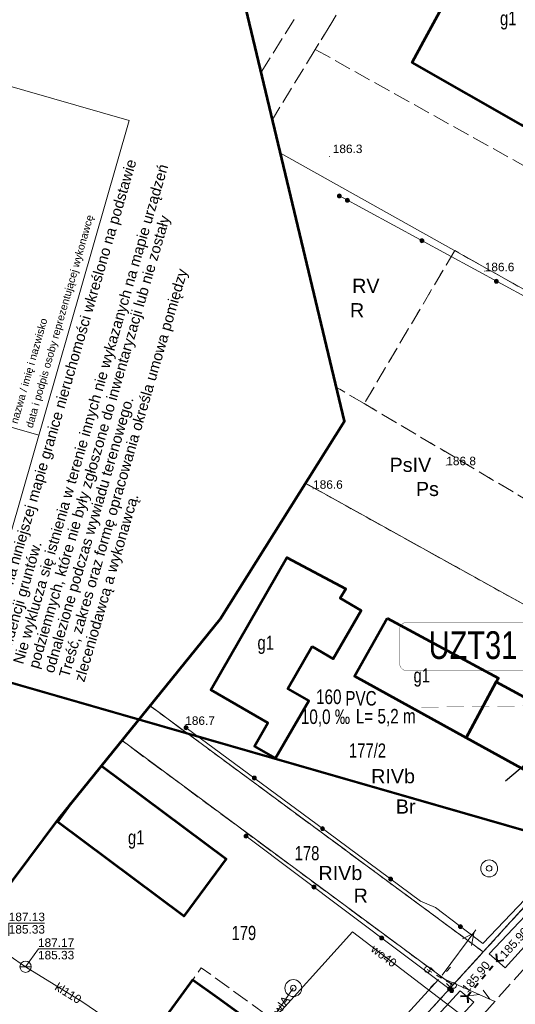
# Model space of a CAD drawing. Header units: metres. Extents: x 7482748 to 7484637, y 5684406 to 5687014.
# Tile 93 of 180: x 7483303 to 7483347, y 5686014 to 5686101. Entities that reach past the tile are written whole.
import ezdxf
from ezdxf.enums import TextEntityAlignment as Align
from ezdxf.lldxf.tags import DXFTag

# ---------------------------------------------------------------- set-up
doc = ezdxf.new("R2010")
doc.units = ezdxf.units.M
doc.header["$MEASUREMENT"] = 0
for name, pattern in [('KTJZ01_500', [2, 1.5, -0.5]), ('l217_500', [2, 1.5, -0.5]), ('l218_500', [1, 0.5, -0.5])]:
    doc.linetypes.add(name, pattern=pattern)
for name, color, linetype, lineweight in [('.domiar', 250, 'Continuous', 9), ('_Dzialki', 7, 'Continuous', 0), ('_Dzialki_opis', 7, 'Continuous', 0), ('_Kontury', 7, 'Continuous', 0), ('_Kontury_opis', 7, 'Continuous', 0), ('_tabelka', 7, 'Continuous', 0), ('_Uzytki', 7, 'Continuous', 0), ('_Uzytki_opis', 7, 'Continuous', 0), ('_Zakres2', 7, 'Continuous', 0), ('BUIB05_01', 7, 'Continuous', 40), ('EGB_Budynek', 7, 'Continuous', 0), ('EGB_Budynek_opis', 7, 'Continuous', 0), ('GES__SUSM01_01P', 7, 'Continuous', 13), ('GES__SUSM05_01L', 7, 'Continuous', 13), ('GES__SUUS07_P', 7, 'Continuous', 13), ('GES__SUUS13_P', 7, 'Continuous', 13), ('KTOK05_01', 7, 'Continuous', 13), ('RTPW01_P', 7, 'Continuous', 0), ('RTPW02_P', 7, 'Continuous', 0), ('SUPE_L_3', 1, 'Continuous', 13), ('SUPT_L_0', 30, 'Continuous', 13)]:
    doc.layers.add(name, color=color, linetype=linetype, lineweight=lineweight)
doc.layers.add('_ramki_nieplotowane', color=7, linetype='Continuous', lineweight=0, plot=False)
for name, color, linetype, lineweight, true_color in [('GES__SUPK_01_pL', 7, 'Continuous', 13, 0x803300), ('GES__SUPS01_05L', 7, 'Continuous', 13, 0x803300), ('GES__SUPS01_05P', 7, 'Continuous', 13, 0x803300), ('GES__SUPW_01_pL', 5, 'Continuous', 13, 0x0000ff)]:
    doc.layers.add(name, color=color, linetype=linetype, lineweight=lineweight, true_color=true_color)
for name, color, linetype, lineweight, true_color, transparency in [('GES__SUPK_01_pT', 7, 'Continuous', 13, 0x803300, 0.25), ('GES__SUPS01_05G', 7, 'Continuous', 13, 0x803300, 0.25), ('GES__SUPW_01_pT', 5, 'Continuous', 13, 0x0000ff, 0.25)]:
    doc.layers.add(name, color=color, linetype=linetype, lineweight=lineweight, true_color=true_color, transparency=transparency)
doc.layers.add('IS_Opisy_działek_Net', color=7, linetype='SOLID', true_color=0x000000)
doc.layers.add('IS_Węzeł_sieci_kanalizacyjnej_-_opisy', color=7, linetype='Continuous')
for name, color, linetype, lineweight, transparency in [('KTJZ01_O', 7, 'KTJZ01_500', 13, 0.5), ('KTPL01_O', 7, 'KTJZ01_500', 13, 0.5), ('PTRW02_O', 7, 'Continuous', 13, 0.5), ('RTPW01_G', 7, 'Continuous', 13, 0.25), ('RTPW02_G', 7, 'Continuous', 13, 0.25)]:
    doc.layers.add(name, color=color, linetype=linetype, lineweight=lineweight, transparency=transparency)
doc.styles.get("Standard").update_dxf_attribs({"font": 'simplex.shx', "width": 0.75})
doc.styles.add('STYL_ARIAL', font='simplex.shx', dxfattribs={"width": 0.75, "oblique": 0.1})
doc.styles.add('Style-Arial', font='arial.ttf')
tags = doc.linetypes.add('SOLID', pattern=[10, 10, 0]).pattern_tags.tags
tags[6:7] = [DXFTag(74, 4), DXFTag(75, 0), DXFTag(340, '0'), DXFTag(46, 0.0), DXFTag(50, 0.0), DXFTag(44, 0.0), DXFTag(45, 0.0)]
tags[4:5] = [DXFTag(74, 4), DXFTag(75, 0), DXFTag(340, '0'), DXFTag(46, 0.0), DXFTag(50, 0.0), DXFTag(44, 0.0), DXFTag(45, 0.0)]

# ---------------------------------------------------------------- blocks, each defined once
blk = doc.blocks.new('SUSM01_01')
at = {"layer": 'GES__SUSM01_01P', "linetype": 'Continuous', "lineweight": 13}
for p, q in [((-0.53, 0.53), (-0.89, 0.88)), ((0.53, 0.53), (0.88, 0.89)), ((-0.53, -0.53), (-0.88, -0.89)), ((0.53, -0.53), (0.89, -0.88))]:
    blk.add_line(p, q, dxfattribs=at)
blk = doc.blocks.new('SUUS13')
at = {"layer": 'GES__SUUS13_P', "linetype": 'Continuous', "lineweight": 13}
for radius in [0.75, 0.25]:
    blk.add_circle((0, 0), radius, dxfattribs=at)
blk = doc.blocks.new('RTPW01')
at = {"layer": 'RTPW01_P', "linetype": 'Continuous', "lineweight": 0}
h = blk.add_hatch(color=256, dxfattribs=at)
edge = h.paths.add_edge_path()
edge.add_arc((0, 0), 0.045, 0, 360)
blk = doc.blocks.new('SUPS01_1')
at = {"layer": 'GES__SUPS01_05P', "linetype": 'Continuous', "lineweight": 13}
h = blk.add_hatch(color=256, dxfattribs=at)
edge = h.paths.add_edge_path()
edge.add_arc((0, 0), 0.045, 0, 360)
blk = doc.blocks.new('SUUS07')
at = {"layer": 'GES__SUUS07_P', "linetype": 'Continuous', "lineweight": 13}
blk.add_line((-0.5, 0), (0.5, 0), dxfattribs=at)
blk.add_circle((0, 0), 0.5, dxfattribs=at)
blk = doc.blocks.new('RTPW01_3')
at = {"layer": 'RTPW02_P', "linetype": 'Continuous', "lineweight": 0}
h = blk.add_hatch(color=256, dxfattribs=at)
edge = h.paths.add_edge_path()
edge.add_arc((0, 0), 0.045, 0, 360)
blk = doc.blocks.new('SUPT01')
at = {"layer": 'SUPT_L_0', "color": 30, "linetype": 'Continuous', "lineweight": 13}
blk.add_line((0.25, 0), (5.25, 0), dxfattribs=at)
at = {"layer": 'SUPT_L_0', "color": 30, "linetype": 'Continuous', "lineweight": 13, "flags": 128}
for points in [[(3.77, 0), (2.9, -0.5)], [(3.9, 0.5), (4.77, 0)]]:
    blk.add_lwpolyline(points, dxfattribs=at)

msp = doc.modelspace()

# ---------------------------------------------------------------- hatches: boundary and pattern name
at = {"layer": 'KTOK05_01', "linetype": 'Continuous', "lineweight": 13}
h = msp.add_hatch(color=256, dxfattribs=at)
edge = h.paths.add_edge_path()
edge.add_arc((7483331.55, 5686085.2), 0.175, 0, 360)
h = msp.add_hatch(color=256, dxfattribs=at)
edge = h.paths.add_edge_path()
edge.add_arc((7483332.2554, 5686084.81738), 0.175, 0, 360)
h = msp.add_hatch(color=256, dxfattribs=at)
edge = h.paths.add_edge_path()
edge.add_arc((7483338.84804, 5686081.24147), 0.175, 0, 360)
h = msp.add_hatch(color=256, dxfattribs=at)
edge = h.paths.add_edge_path()
edge.add_arc((7483345.44067, 5686077.66555), 0.175, 0, 360)
h = msp.add_hatch(color=256, dxfattribs=at)
edge = h.paths.add_edge_path()
edge.add_arc((7483317.99, 5686038.22), 0.175, 0, 360)
h = msp.add_hatch(color=256, dxfattribs=at)
edge = h.paths.add_edge_path()
edge.add_arc((7483324.02543, 5686033.76763), 0.175, 0, 360)
h = msp.add_hatch(color=256, dxfattribs=at)
edge = h.paths.add_edge_path()
edge.add_arc((7483330.05967, 5686029.31366), 0.175, 0, 360)
h = msp.add_hatch(color=256, dxfattribs=at)
edge = h.paths.add_edge_path()
edge.add_arc((7483323.3, 5686028.64), 0.175, 0, 360)
h = msp.add_hatch(color=256, dxfattribs=at)
edge = h.paths.add_edge_path()
edge.add_arc((7483336.08016, 5686024.84111), 0.175, 0, 360)
h = msp.add_hatch(color=256, dxfattribs=at)
edge = h.paths.add_edge_path()
edge.add_arc((7483329.29921, 5686024.13894), 0.175, 0, 360)
h = msp.add_hatch(color=256, dxfattribs=at)
edge = h.paths.add_edge_path()
edge.add_arc((7483342.25843, 5686020.65277), 0.175, 0, 360)
h = msp.add_hatch(color=256, dxfattribs=at)
edge = h.paths.add_edge_path()
edge.add_arc((7483335.29842, 5686019.63789), 0.175, 0, 360)
h = msp.add_hatch(color=256, dxfattribs=at)
edge = h.paths.add_edge_path()
edge.add_arc((7483341.29762, 5686015.13683), 0.175, 0, 360)
h = msp.add_hatch(color=256, dxfattribs=at)
edge = h.paths.add_edge_path()
edge.add_arc((7483341.48, 5686015), 0.175, 0, 360)

# ---------------------------------------------------------------- linework, layer by layer
at = {"layer": '.domiar', "color": 1, "linetype": 'Continuous', "lineweight": 50}
msp.add_lwpolyline([(7483073.13792, 5686108.1955), (7483374.92972, 5686021.34991), (7483607.96805, 5685965.80208), (7483607.96805, 5685965.80208)], dxfattribs=at)
at = {"layer": '_Dzialki', "color": 96, "linetype": 'Continuous', "true_color": 0x008000, "flags": 128}
for points in [[(7483377.02, 5686060.65), (7483326.34, 5686088.99)], [(7483328.55, 5686059.82), (7483364.09, 5686040.12)], [(7483344.28, 5686018.41), (7483314.81, 5686040.14)], [(7483364.09, 5686040.12), (7483344.28, 5686018.41)], [(7483312.33, 5686037.08), (7483341.59, 5686015.46)], [(7483344.28, 5686018.41), (7483341.59, 5686015.46)], [(7483341.59, 5686015.46), (7483324.97, 5685997.25)]]:
    msp.add_lwpolyline(points, dxfattribs=at)
at = {"layer": '_Kontury', "color": 96, "linetype": 'l217_500', "true_color": 0x008000, "flags": 128}
for points in [[(7483337.58, 5686111.38), (7483330.79, 5686100.37)], [(7483324.64, 5686096.13), (7483327.54, 5686100.8)], [(7483330.79, 5686100.37), (7483329.42, 5686098.15)], [(7483329.42, 5686098.15), (7483325.63, 5686091.96)], [(7483329.42, 5686098.15), (7483380.09, 5686069.92)], [(7483341.75, 5686080.37), (7483333.75, 5686066.85)], [(7483377.02, 5686060.65), (7483341.75, 5686080.37)], [(7483333.75, 5686066.85), (7483331.28, 5686068.31)], [(7483369.29, 5686045.81), (7483333.75, 5686066.85)], [(7483328.55, 5686059.81), (7483364.09, 5686040.12)], [(7483314.81, 5686040.15), (7483344.28, 5686018.41)], [(7483344.28, 5686018.41), (7483364.09, 5686040.12)], [(7483341.59, 5686015.46), (7483312.32, 5686037.08)], [(7483341.59, 5686015.46), (7483344.28, 5686018.41)], [(7483324.97, 5685997.25), (7483341.59, 5686015.46)]]:
    msp.add_lwpolyline(points, dxfattribs=at)
at = {"layer": '_ramki_nieplotowane', "color": 3, "linetype": 'Continuous', "lineweight": 0, "flags": 128}
msp.add_lwpolyline([(7482999.77, 5685691.75), (7483285.22, 5685609.72), (7483401.36, 5686013.86), (7483115.9, 5686095.89), (7482999.77, 5685691.75)], close=True, dxfattribs=at)
at = {"layer": '_tabelka', "color": 7, "linetype": 'Continuous', "lineweight": 0}
for p, q in [((7483312.95, 5686091.86), (7483295.38, 5686096.91)), ((7483299.28, 5686044.29), (7483312.95, 5686091.86))]:
    msp.add_line(p, q, dxfattribs=at)
at = {"layer": '_tabelka', "color": 7, "linetype": 'Continuous', "lineweight": 0, "flags": 128}
msp.add_lwpolyline([(7483304.96, 5686064.06), (7483276.16, 5686072.34)], dxfattribs=at)
at = {"layer": '_Uzytki', "color": 96, "linetype": 'l218_500', "true_color": 0x008000, "flags": 128}
for points in [[(7483329.42, 5686098.15), (7483330.79, 5686100.37)], [(7483341.75, 5686080.37), (7483333.75, 5686066.85)], [(7483377.02, 5686060.65), (7483341.75, 5686080.37)], [(7483333.75, 5686066.85), (7483331.28, 5686068.31)], [(7483369.29, 5686045.81), (7483333.75, 5686066.85)], [(7483364.09, 5686040.12), (7483328.55, 5686059.81)], [(7483344.28, 5686018.41), (7483314.81, 5686040.15)], [(7483364.09, 5686040.12), (7483344.28, 5686018.41)], [(7483341.59, 5686015.46), (7483312.32, 5686037.08)], [(7483344.28, 5686018.41), (7483341.59, 5686015.46)], [(7483341.59, 5686015.46), (7483324.97, 5685997.25)]]:
    msp.add_lwpolyline(points, dxfattribs=at)
at = {"layer": '_Zakres2', "color": 250, "linetype": 'Continuous', "lineweight": 53, "flags": 128}
msp.add_lwpolyline([(7483184.14, 5685878.01), (7483241.37, 5685938.75), (7483248.75, 5685949.36), (7483260.67, 5685965.96), (7483274.73, 5685985.88), (7483281.17, 5685996.23), (7483290.55, 5686008.54), (7483306.76, 5686030.22), (7483321.02, 5686047.8), (7483332, 5686065.31), (7483322.98, 5686103.07), (7483364.58, 5686185.88), (7483404.48, 5686221.3), (7483428.87, 5686291.72), (7483381.77, 5686314.4), (7483415.95, 5686389.59), (7483395.63, 5686411.08), (7483432.16, 5686488.03), (7483471.6, 5686531.78), (7483500.7, 5686585.49)], dxfattribs=at)
at = {"layer": 'BUIB05_01', "linetype": 'Continuous', "lineweight": 40}
for p, q in [((7483345.5, 5686017.63), (7483345.45, 5686018.23)), ((7483345.5, 5686017.63), (7483346.1, 5686017.68)), ((7483344.8, 5686016.8), (7483345.13, 5686017.19)), ((7483345.45, 5686017.57), (7483345.5, 5686017.63)), ((7483344.16, 5686016.04), (7483344.48, 5686016.42)), ((7483343.51, 5686015.27), (7483343.84, 5686015.66)), ((7483342.87, 5686014.51), (7483342.27, 5686014.46)), ((7483342.87, 5686014.51), (7483343.19, 5686014.89)), ((7483342.87, 5686014.51), (7483342.92, 5686013.91))]:
    msp.add_line(p, q, dxfattribs=at)
at = {"layer": 'EGB_Budynek', "color": 7, "linetype": 'Continuous', "lineweight": 53, "flags": 128}
for points in [[(7483355.05, 5686104.48), (7483357.73, 5686102.99), (7483355.63, 5686099.23), (7483352.95, 5686100.73), (7483348.84, 5686093.22), (7483347.8, 5686091.39), (7483337.98, 5686096.99), (7483338.98, 5686098.85), (7483345.05, 5686109.94), (7483347.83, 5686108.42), (7483355.05, 5686104.48)], [(7483329.14, 5686045.38), (7483326.99, 5686041.66), (7483328.85, 5686040.58), (7483325.9, 5686035.52), (7483324.05, 5686036.6), (7483325.23, 5686038.64), (7483320.17, 5686041.57), (7483326.9, 5686053.25), (7483332.11, 5686050.48), (7483331.63, 5686049.66), (7483333.49, 5686048.58), (7483331, 5686044.3), (7483329.14, 5686045.38)], [(7483335.77, 5686047.89), (7483345.62, 5686042.61), (7483345.43, 5686042.26), (7483342.76, 5686037.33), (7483332.9, 5686042.77), (7483335.77, 5686047.89)], [(7483345.43, 5686042.26), (7483355.6, 5686036.76), (7483352.88, 5686031.76), (7483342.76, 5686037.33), (7483345.43, 5686042.26)], [(7483310.52, 5686034.85), (7483321.55, 5686026.62), (7483317.79, 5686021.56), (7483306.61, 5686029.9), (7483307.81, 5686031.51)], [(7483307.81, 5686031.51), (7483306.61, 5686029.9), (7483306.55, 5686029.94)], [(7483320.75, 5686014.42), (7483327.94, 5686009.21), (7483322.64, 5686001.88), (7483315.46, 5686007.05), (7483316.66, 5686008.72), (7483314.47, 5686010.29), (7483318.58, 5686015.95), (7483320.75, 5686014.42)]]:
    msp.add_lwpolyline(points, dxfattribs=at)
at = {"layer": 'GES__SUPK_01_pL', "linetype": 'Continuous', "lineweight": 13, "flags": 128}
msp.add_lwpolyline([(7483316.62, 5686008.67), (7483308.85, 5686013.98), (7483303.8, 5686017.1), (7483302.35, 5686018.1), (7483299.24, 5686020.16)], dxfattribs=at)
at = {"layer": 'GES__SUPS01_05L', "linetype": 'Continuous', "lineweight": 13, "flags": 128}
for points in [[(7483302.35, 5686018.1), (7483302.31, 5686020.96), (7483305.47, 5686020.96)], [(7483303.8, 5686017.1), (7483304.94, 5686018.68), (7483308.1, 5686018.68)]]:
    msp.add_lwpolyline(points, dxfattribs=at)
at = {"layer": 'GES__SUPW_01_pL', "linetype": 'Continuous', "lineweight": 13}
msp.add_line((7483327.48, 5686015.21), (7483324.86, 5686011.44), dxfattribs=at)
at = {"layer": 'GES__SUPW_01_pL', "linetype": 'Continuous', "lineweight": 13, "flags": 128}
msp.add_lwpolyline([(7483324.84, 5686011.46), (7483332.71, 5686020.18), (7483342.57, 5686012.66), (7483347.94, 5686008.64), (7483360.81, 5686002.42)], dxfattribs=at)
at = {"layer": 'GES__SUSM05_01L', "linetype": 'Continuous', "lineweight": 13}
for p, q in [((7483339.73, 5686016.62), (7483339.33, 5686016.86)), ((7483340.58, 5686016.1), (7483340.15, 5686016.36)), ((7483341.44, 5686015.58), (7483341.01, 5686015.84))]:
    msp.add_line(p, q, dxfattribs=at)
for centre in [(7483339.33, 5686016.86), (7483341.65, 5686015.45)]:
    msp.add_circle(centre, 0.25, dxfattribs=at)
at = {"layer": 'IS_Opisy_działek_Net', "linetype": 'Continuous', "ltscale": 0.01, "const_width": 0.02}
msp.add_lwpolyline([(7483353.44249, 5686040.21667), (7483338.30036, 5686040.01788), (7483324.22036, 5686040.01788)], dxfattribs=at)
at = {"layer": 'IS_Węzeł_sieci_kanalizacyjnej_-_opisy', "color": 18, "linetype": 'SOLID', "ltscale": 0.01, "true_color": 0x000000, "const_width": 0.03}
msp.add_lwpolyline([(7483337.58677, 5686043.23119), (7483352.18677, 5686043.23119, 0.414214), (7483352.90677, 5686043.95119), (7483352.90677, 5686046.83119, 0.414214), (7483352.18677, 5686047.55119), (7483337.58677, 5686047.55119, 0.414214), (7483336.86677, 5686046.83119), (7483336.86677, 5686043.95119, 0.414214), (7483337.58677, 5686043.23119)], format="xyb", dxfattribs=at)
at = {"layer": 'IS_Węzeł_sieci_kanalizacyjnej_-_opisy', "color": 18, "linetype": 'SOLID', "ltscale": 0.01, "true_color": 0x000000}
msp.add_lwpolyline([(7483346.24035, 5686033.53917), (7483352.19455, 5686038.53029)], dxfattribs=at)
at = {"layer": 'KTJZ01_O', "linetype": 'KTJZ01_500', "lineweight": 13, "flags": 128}
msp.add_lwpolyline([(7483613.29, 5686753.85), (7483610.52, 5686745.34), (7483597.42, 5686707.23), (7483592.84, 5686693.63), (7483586.65, 5686674.57), (7483578.94, 5686652.57), (7483576.44, 5686645.6), (7483570.92, 5686629.39), (7483565.29, 5686612), (7483555.03, 5686581.98), (7483552.34, 5686573.92), (7483538.5, 5686532.62), (7483528.43, 5686502.82), (7483525.69, 5686494.44), (7483511.5, 5686452.13), (7483508.06, 5686441.86), (7483500.41, 5686418.93), (7483497.52, 5686410.47), (7483493.78, 5686400.09), (7483487.22, 5686379.91), (7483478.75, 5686354.53), (7483473.28, 5686338.58), (7483466.59, 5686318.01), (7483461.2, 5686301.98), (7483454.76, 5686282.03), (7483448.77, 5686264.59), (7483445.69, 5686255.08), (7483445.07, 5686253.25), (7483443.78, 5686249.4), (7483442.67, 5686246.12), (7483436.06, 5686226.36), (7483432.79, 5686216.79), (7483423.48, 5686188.39), (7483415.91, 5686165.55), (7483411.29, 5686151.94), (7483403.43, 5686128.74), (7483397.27, 5686110.49), (7483396.29, 5686107.6), (7483389.25, 5686086.41), (7483386.32, 5686077.5), (7483382.09, 5686064.87), (7483379.33, 5686057.56), (7483373.91, 5686047.4), (7483368.95, 5686041.13), (7483363.52, 5686034.43), (7483341.98, 5686010.31), (7483311.83, 5685977.83), (7483286.59, 5685950.4), (7483260.12, 5685921.63), (7483238.78, 5685898.43), (7483234.43, 5685893.44), (7483212.81, 5685869.61), (7483187.54, 5685841.24), (7483162.41, 5685812.7), (7483151.44, 5685800.65), (7483147.59, 5685795.21)], dxfattribs=at)
at = {"layer": 'KTOK05_01', "linetype": 'Continuous', "lineweight": 13}
msp.add_line((7483323.3, 5686028.64), (7483341.48, 5686015), dxfattribs=at)
at = {"layer": 'KTOK05_01', "linetype": 'Continuous', "lineweight": 13, "flags": 128}
for points in [[(7483379.55, 5686075.7), (7483381.54, 5686074.85), (7483376.57, 5686060.78), (7483367.39, 5686065.76), (7483331.55, 5686085.2)], [(7483317.99, 5686038.22), (7483329.58, 5686029.67), (7483338.72, 5686022.88), (7483340.06, 5686022.32), (7483344.24, 5686019.15), (7483350.47, 5686025.66)]]:
    msp.add_lwpolyline(points, dxfattribs=at)
at = {"layer": 'KTOK05_01', "linetype": 'Continuous', "lineweight": 13}
for centre in [(7483331.55, 5686085.2), (7483332.26, 5686084.82), (7483338.85, 5686081.24), (7483345.44, 5686077.67), (7483317.99, 5686038.22), (7483324.03, 5686033.77), (7483330.06, 5686029.31), (7483323.3, 5686028.64), (7483336.08, 5686024.84), (7483329.3, 5686024.14), (7483342.26, 5686020.65), (7483335.3, 5686019.64), (7483341.3, 5686015.14), (7483341.48, 5686015)]:
    msp.add_circle(centre, 0.175, dxfattribs=at)
at = {"layer": 'KTPL01_O', "linetype": 'KTJZ01_500', "lineweight": 13, "flags": 128}
msp.add_lwpolyline([(7483332.78, 5686005.57), (7483333.65, 5686006.52), (7483328.7, 5686010.26), (7483319.34, 5686017), (7483318.58, 5686015.95), (7483327.94, 5686009.21), (7483332.78, 5686005.57)], close=True, dxfattribs=at)
at = {"layer": 'PTRW02_O', "linetype": 'Continuous', "lineweight": 13, "flags": 128}
for points in [[(7483350.67, 5686024.43), (7483351.87, 5686023.25), (7483346.22, 5686017.01), (7483344.81, 5686018.24), (7483350.67, 5686024.43)], [(7483337.26, 5686009.55), (7483338.44, 5686008.55), (7483343.45, 5686013.97), (7483342.25, 5686014.98), (7483337.26, 5686009.55)]]:
    msp.add_lwpolyline(points, close=True, dxfattribs=at)
at = {"layer": 'SUPE_L_3', "linetype": 'Continuous'}
for p, q in [((7483343.63, 5686020.36), (7483340.64, 5686016.36)), ((7483343.43, 5686020.08), (7483342.43, 5686019.58)), ((7483343.43, 5686020.08), (7483343.23, 5686018.98)), ((7483340.32, 5686015.98), (7483336.96, 5686012.28))]:
    msp.add_line(p, q, dxfattribs=at)

# ---------------------------------------------------------------- block references
at = {"layer": 'GES__SUPS01_05P', "linetype": 'Continuous', "lineweight": 13}
msp.add_blockref('SUPS01_1', (7483303.8, 5686017.1), dxfattribs=at)
at = {"layer": 'GES__SUSM01_01P', "linetype": 'Continuous', "lineweight": 13}
msp.add_blockref('SUSM01_01', (7483340.49, 5686016.16), dxfattribs=at)
at = {"layer": 'GES__SUUS07_P', "linetype": 'Continuous', "lineweight": 13}
msp.add_blockref('SUUS07', (7483303.8, 5686017.1), dxfattribs=at)
at = {"layer": 'GES__SUUS13_P', "linetype": 'Continuous', "lineweight": 13}
for p in [(7483344.8, 5686025.79), (7483327.48, 5686015.21)]:
    msp.add_blockref('SUUS13', p, dxfattribs=at)
at = {"layer": 'RTPW01_P', "linetype": 'Continuous', "lineweight": 0}
for p in [(7483330.67, 5686088.69), (7483344.41, 5686078.55), (7483341.01, 5686061.41), (7483329.23, 5686059.33), (7483317.92, 5686038.47)]:
    msp.add_blockref('RTPW01', p, dxfattribs=at)
at = {"layer": 'RTPW02_P', "linetype": 'Continuous', "lineweight": 0}
for p in [(7483345.5, 5686017.63), (7483342.87, 5686014.51)]:
    msp.add_blockref('RTPW01_3', p, dxfattribs=at)
at = {"layer": 'SUPT_L_0', "color": 30, "linetype": 'Continuous', "lineweight": 13, "rotation": 336.14}
msp.add_blockref('SUPT01', (7483340.49, 5686016.16), dxfattribs=at)

# ---------------------------------------------------------------- texts
at = {"layer": '_Dzialki_opis', "color": 96, "true_color": 0x008000, "char_height": 1.25, "attachment_point": 7, "line_spacing_factor": 0.6, "style": 'STYL_ARIAL'}
for s, insert in [('\\fArial|b0|i0|c238238|p39;177/2', (7483332.4, 5686035.56)), ('\\fArial|b0|i0|c238238|p39;178', (7483327.6, 5686026.49)), ('\\fArial|b0|i0|c238238|p39;179', (7483322.01, 5686019.44))]:
    msp.add_mtext(s, dxfattribs=dict(at, insert=insert))
at = {"layer": '_Kontury_opis', "color": 96, "linetype": 'Continuous', "lineweight": 13, "true_color": 0x008000, "style": 'Style-Arial'}
for s, p in [('RV', (7483332.68, 5686076.64)), ('PsIV', (7483335.99, 5686060.82)), ('RIVb', (7483334.36, 5686033.31)), ('RIVb', (7483329.7, 5686024.76))]:
    msp.add_text(s, height=1.25, dxfattribs=at).set_placement(p)
at = {"layer": '_tabelka', "color": 7, "linetype": 'Continuous', "lineweight": 0, "style": 'Style-Arial'}
for s, p in [('data i podpis osoby reprezentującej wykonawcę', (7483304.42, 5686064.65)), ('nazwa / imię i nazwisko', (7483303.08, 5686065.03))]:
    msp.add_text(s, height=0.66, rotation=73.97, dxfattribs=at).set_placement(p)
at = {"layer": '_tabelka', "color": 7, "linetype": 'Continuous', "lineweight": 0, "insert": (7483309.26, 5686042.11), "char_height": 0.94, "attachment_point": 7, "rotation": 73.7397953, "line_spacing_factor": 0.9, "style": 'Style-Arial'}
msp.add_mtext('Wykazane na niniejszej mapie granice nieruchomości wkreślono na podstawie \\Pewidencji gruntów.\\PNie wyklucza się istnienia w terenie innych nie wykazanych na mapie urządzeń\\Ppodziemnych, które nie były zgłoszone do inwentaryzacji lub nie zostały\\Podnalezione podczas wywiadu terenowego.\\PTreść, zakres oraz formę opracowania określa umowa pomiędzy\\Pzleceniodawcą a wykonawcą.', dxfattribs=at)
at = {"layer": '_Uzytki_opis', "color": 96, "linetype": 'Continuous', "lineweight": 13, "true_color": 0x008000, "style": 'Style-Arial'}
for s, p in [('R', (7483332.49, 5686074.48)), ('Ps', (7483338.32, 5686058.69)), ('Br', (7483336.54, 5686030.63)), ('R', (7483332.81, 5686022.76))]:
    msp.add_text(s, height=1.25, dxfattribs=at).set_placement(p)
at = {"layer": 'EGB_Budynek_opis', "color": 7, "char_height": 1.25, "attachment_point": 7, "line_spacing_factor": 0.6, "style": 'STYL_ARIAL'}
for insert in [(7483345.76, 5686099.9), (7483324.31, 5686044.73), (7483338.11, 5686041.84), (7483312.85, 5686027.53)]:
    msp.add_mtext('\\fArial|b0|i0|c238238|p39;g1', dxfattribs=dict(at, insert=insert))
at = {"layer": 'GES__SUPK_01_pT', "linetype": 'Continuous', "lineweight": 13, "style": 'Style-Arial'}
msp.add_text('kl110', height=0.75, rotation=328.29, dxfattribs=at).set_placement((7483307.57, 5686014.77), align=Align.MIDDLE_CENTER)
at = {"layer": 'GES__SUPS01_05G', "linetype": 'Continuous', "lineweight": 13, "style": 'Style-Arial'}
for s, p in [('187.13', (7483302.31, 5686021.13)), ('185.33', (7483302.31, 5686020.03))]:
    msp.add_text(s, height=0.75, dxfattribs=at).set_placement(p)
for s, p in [('187.17', (7483308.1, 5686019.6)), ('185.33', (7483308.1, 5686018.5))]:
    msp.add_text(s, height=0.75, dxfattribs=at).set_placement(p, align=Align.TOP_RIGHT)
at = {"layer": 'GES__SUPW_01_pT', "linetype": 'Continuous', "lineweight": 13, "style": 'Style-Arial'}
for s, rotation, p in [('wo40', 322.67, (7483335.49, 5686018.06)), ('wlA', 55.2, (7483326.43, 5686013.7))]:
    msp.add_text(s, height=0.75, rotation=rotation, dxfattribs=at).set_placement(p, align=Align.MIDDLE_CENTER)
at = {"layer": 'IS_Opisy_działek_Net', "linetype": 'Continuous', "ltscale": 0.01, "char_height": 1.2888}
for s, insert, attachment_point in [('\\fArial|b0|i0;160', (7483331.74036, 5686040.29148), 9), ('{\\fArial|b0|i0|c238|p34;PVC}', (7483334.84914, 5686040.15226), 9), ('{\\fArial|b0|i0|c238|p34;10,0 ‰}', (7483332.49805, 5686039.83629), 3), ('\\fArial|b0|i0;', (7483333.03008, 5686040.1208), 9), ('\\fArial|b0|i0;', (7483333.03008, 5686040.1208), 9), ('\\fArial|b0|i0;L= 5,2 m', (7483338.30036, 5686039.88108), 3)]:
    msp.add_mtext(s, dxfattribs=dict(at, insert=insert, attachment_point=attachment_point))
at = {"layer": 'IS_Węzeł_sieci_kanalizacyjnej_-_opisy', "color": 18, "linetype": 'SOLID', "ltscale": 0.01, "true_color": 0x000000, "insert": (7483347.28677, 5686044.25959), "char_height": 2.448, "attachment_point": 9}
msp.add_mtext('\\fArial|b0|i0;UZT31', dxfattribs=at)
at = {"layer": 'RTPW01_G', "linetype": 'Continuous', "lineweight": 13, "style": 'Style-Arial'}
for s, p in [('186.3', (7483330.97, 5686088.99)), ('186.6', (7483344.41, 5686078.55)), ('186.8', (7483341.01, 5686061.41)), ('186.6', (7483329.23, 5686059.33)), ('186.7', (7483317.92, 5686038.47))]:
    msp.add_text(s, height=0.75, dxfattribs=at).set_placement(p)
at = {"layer": 'RTPW02_G', "linetype": 'Continuous', "lineweight": 13, "style": 'Style-Arial'}
for rotation, p in [(47.84, (7483346.22, 5686017.78)), (49.87, (7483342.88, 5686014.75))]:
    msp.add_text('185.90', height=0.75, rotation=rotation, dxfattribs=at).set_placement(p)

doc.saveas('drawing.dxf')
